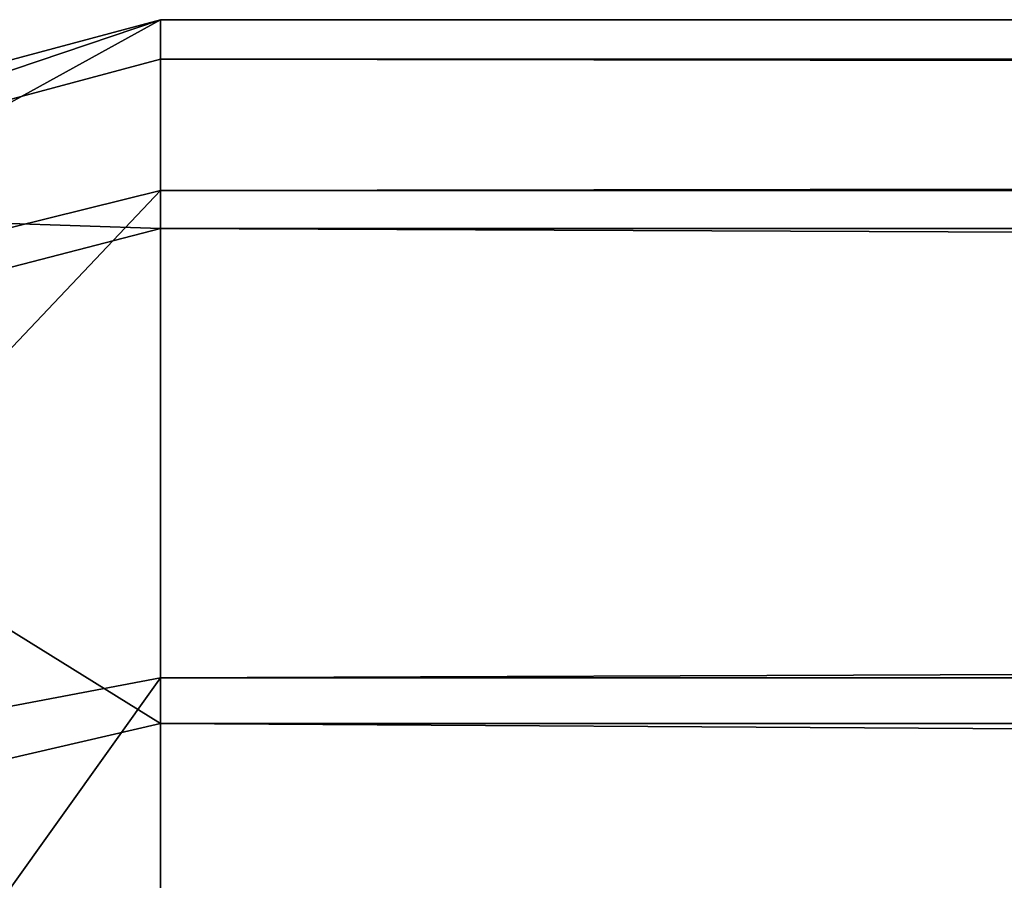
# Model space of a CAD drawing. Header units: inches. Extents: x 0 to 28, y -28 to 0.
# Tile 23 of 62: x 0.219 to 0.438, y -0.183 to 0.009. Entities that reach past the tile are written whole.
import ezdxf

# ---------------------------------------------------------------- set-up
doc = ezdxf.new("R2010")
doc.units = ezdxf.units.IN
doc.header["$LTSCALE"] = 0.03937
doc.header["$MEASUREMENT"] = 0
doc.layers.add('A-FURN-3-ST', color=151, linetype='Continuous')

msp = doc.modelspace()

# ---------------------------------------------------------------- meshes
at = {"layer": 'A-FURN-3-ST'}
mesh = msp.add_polyface(dxfattribs=at)
corners = [(0.25, -0.32248, 17.67812), (27.75, -0.32248, 17.67812), (0.25, -0.14765, 17.45049), (27.75, -0.14765, 17.45049), (0.25, -0.03766, 17.18538), (27.75, -0.03766, 17.18538), (0.25, 0, 16.90085), (27.75, 0.00877, 5.50038), (0.25, 0.00877, 5.50038), (0.25, -0.02918, 5.30892), (27.75, -0.02918, 5.30892), (0.25, -0.13754, 5.14658), (27.75, -0.13754, 5.14658), (0.25, -0.2998, 5.0381), (0, -0.27466, 5.37511), (0, -0.24123, 5.50019), (0.03349, -0.14469, 5.35669), (0.03349, -0.11623, 5.50029), (0.125, -0.02472, 5.50036), (0.125, -0.06013, 5.32172), (0.125, -0.16123, 5.17026), (0.125, -0.31262, 5.06904), (0.03349, -0.34766, 5.15357), (0.03349, -0.22596, 5.23494), (0, -0.36617, 5.28353), (0, -0.25, 16.90065), (0.03349, -0.125, 16.90075), (0.125, -0.03349, 16.90082), (0, -0.3641, 17.32538), (0.03349, -0.41084, 17.58969), (0.03349, -0.25588, 17.38793), (0, -0.2791, 17.12052), (0.03349, -0.15838, 17.15295), (0.125, -0.07001, 17.17669), (0.125, -0.34616, 17.65442), (0.125, -0.17665, 17.43373), (0, -0.49123, 5.25)]
mesh.append_faces([[corners[k] for k in face] for face in [(0, 1, 2), (2, 3, 4), (4, 5, 6), (6, 7, 8), (8, 7, 9), (9, 10, 11), (11, 12, 13), (14, 15, 16), (16, 15, 17), (16, 17, 18), (16, 18, 19), (19, 18, 8), (19, 8, 9), (19, 9, 20), (20, 9, 11), (20, 11, 21), (21, 11, 13), (21, 22, 23, 20), (20, 23, 16, 19), (22, 24, 23), (23, 24, 14), (23, 14, 16), (15, 25, 17), (17, 25, 26), (17, 26, 18), (18, 26, 27), (18, 27, 8), (8, 27, 6), (28, 29, 30), (28, 30, 31), (31, 30, 32), (31, 32, 25), (25, 32, 26), (26, 32, 33), (26, 33, 27), (27, 33, 4), (27, 4, 6), (29, 34, 35, 30), (30, 35, 33, 32), (34, 0, 35), (35, 0, 2), (35, 2, 33), (33, 2, 4), (36, 15, 14)]])
mesh = msp.add_polyface(dxfattribs=at)
corners = [(27.75, 0.00877, 5.50038), (27.875, -0.02472, 5.50036), (27.75, -0.02918, 5.30892), (27.875, -0.06013, 5.32172), (27.75, -0.13754, 5.14658), (27.875, -0.16123, 5.17026), (27.75, -0.2998, 5.0381), (27.875, -0.31262, 5.06904), (27.75, -0.49123, 5), (28, -0.36617, 5.28353), (27.96651, -0.34766, 5.15357), (27.96651, -0.22596, 5.23494), (28, -0.27466, 5.37511), (27.96651, -0.14469, 5.35669), (28, -0.24123, 5.50019), (27.96651, -0.11623, 5.50029), (27.75, 0, 16.90085), (27.875, -0.03349, 16.90082), (27.96651, -0.125, 16.90075), (28, -0.25, 16.90065), (27.75, -0.32248, 17.67812), (27.875, -0.34616, 17.65442), (27.75, -0.14765, 17.45049), (27.875, -0.17665, 17.43373), (27.75, -0.03766, 17.18538), (27.875, -0.07001, 17.17669), (27.96651, -0.15838, 17.15295), (28, -0.2791, 17.12052), (27.96651, -0.41084, 17.58969), (27.96651, -0.25588, 17.38793), (28, -0.3641, 17.32538), (0.25, -0.14765, 17.45049), (0.25, -0.03766, 17.18538), (0.25, 0, 16.90085), (0.25, -0.02918, 5.30892), (0.25, -0.13754, 5.14658), (0.25, -0.2998, 5.0381), (28, -0.49123, 5.25)]
mesh.append_faces([[corners[k] for k in face] for face in [(0, 1, 2), (2, 1, 3), (2, 3, 4), (4, 3, 5), (4, 5, 6), (6, 5, 7), (6, 7, 8), (9, 10, 11), (9, 11, 12), (12, 11, 13), (12, 13, 14), (14, 13, 15), (15, 13, 3), (15, 3, 1), (5, 3, 13, 11), (5, 11, 10, 7), (0, 16, 1), (1, 16, 17), (1, 17, 15), (15, 17, 18), (15, 18, 14), (14, 18, 19), (20, 21, 22), (22, 21, 23), (22, 23, 24), (24, 23, 25), (24, 25, 16), (16, 25, 17), (17, 25, 26), (17, 26, 18), (18, 26, 27), (18, 27, 19), (21, 28, 29, 23), (23, 29, 26, 25), (29, 30, 26), (26, 30, 27), (31, 20, 22), (32, 22, 24), (33, 24, 16), (16, 0, 33), (34, 0, 2), (35, 2, 4), (36, 4, 6), (37, 12, 14)]])

doc.saveas('drawing.dxf')
